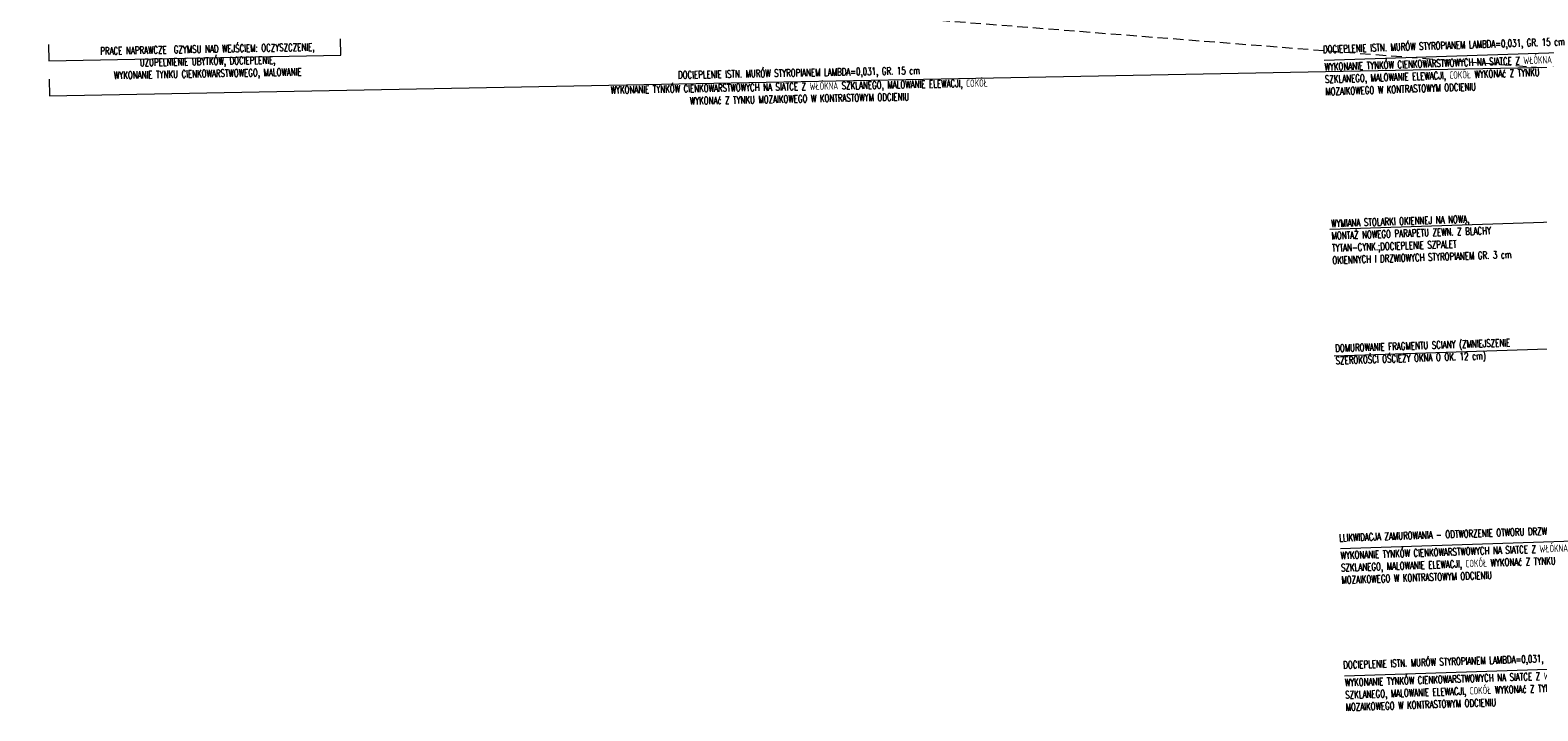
# Model space of a CAD drawing. Header units: millimetres. Extents: x 14400 to 93787, y -21104 to 39413.
# Tile 208 of 256: x 88482 to 90319, y -15388 to -14558. Entities that reach past the tile are written whole.
import ezdxf
from ezdxf.enums import TextEntityAlignment as Align

# ---------------------------------------------------------------- set-up
doc = ezdxf.new("R2010")
doc.units = ezdxf.units.MM
doc.linetypes.add('HIDDEN', pattern=[9.525, 6.35, -3.175])
for name, color, linetype, lineweight in [('Opis', 8, 'Continuous', 13), ('Opis_pom', 9, 'Continuous', 18), ('Widok', 1, 'Continuous', 15)]:
    doc.layers.add(name, color=color, linetype=linetype, lineweight=lineweight)
doc.styles.add('ARIAL', font='tahoma.ttf')
doc.styles.add('TXT', font='simplex.shx', dxfattribs={"width": 0.8})

# ---------------------------------------------------------------- blocks, each defined once
blk = doc.blocks.new('FGFTHFTG')
at = {"layer": 'Opis', "ltscale": 0.7}
for points in [[(49291.8, 24799.3), (49291.8, 24779.3), (49647.8, 24779.3), (49647.8, 24799.3)], [(49291.8, 24756.8), (49291.8, 24736.8), (51166.8, 24736.8), (51166.8, 24756.8), (51166.8, 24756.8)]]:
    blk.add_lwpolyline(points, dxfattribs=at)
at = {"layer": 'Widok', "linetype": 'HIDDEN', "ltscale": 2}
blk.add_lwpolyline([(51186.8, 26312), (51186.8, 24728.5), (49276.8, 24915.5), (49276.8, 25184.6)], dxfattribs=at)
at = {"layer": 'Opis', "ltscale": 0.7, "char_height": 9, "width": 532.604, "attachment_point": 1, "style": 'TXT'}
for s, insert in [('\\pxqc;{\\W0.7;PRACE NAPRAWCZE  GZYMSU NAD WEJŚCIEM: OCZYSZCZENIE, \\PUZUPELNIENIE UBYTKÓW, DOCIEPLENIE, \\PWYKONANIE TYNKU CIENKOWARSTWOWEGO, MALOWANIE}', (49218.9, 24794.6)), ('\\pxqc;{\\W0.7;DOCIEPLENIE ISTN. MURÓW STYROPIANEM LAMBDA=0,031, GR. 15 cm }', (49939.2, 24751.9)), ('\\pxqc;{\\W0.7;WYKONANIE TYNKÓW CIENKOWARSTWOWYCH NA SIATCE Z WŁÓKNA SZKLANEGO, MALOWANIE ELEWACJI, COKÓŁ WYKONAć Z TYNKU MOZAIKOWEGO W KONTRASTOWYM ODCIENIU}', (49939.2, 24735.1))]:
    blk.add_mtext(s, dxfattribs=dict(at, insert=insert))
at = {"layer": 'Opis_pom', "ltscale": 0.7, "style": 'ARIAL'}
for tag, p in [('2.18', (51568.5, 27291.4)), ('2.24', (51920.5, 27198)), ('2.36', (52352.8, 27195.1)), ('2.35', (52721.9, 27192.1)), ('2.33', (52962.5, 27195.1)), ('2.15', (50705.5, 27135.2)), ('2.16', (50953.4, 27135.2)), ('2.19', (51570, 27119.8)), ('2.32', (53231.7, 27082.1)), ('2.17', (51252.8, 27060.2)), ('2.11', (49883, 27027)), ('2.34', (52962.5, 27029.3)), ('2.14', (50597, 26977.4)), ('2.20', (51567.1, 26967.1)), ('2.37', (52503.7, 26957.6)), ('2.31', (52507.1, 26781.5)), ('2.29', (52826.5, 26778.6)), ('2.13', (51034.5, 26763.7)), ('2.21', (51561.3, 26760.4)), ('2.12', (49445.3, 26746.1)), ('2.28', (52652.2, 26654.6)), ('2.25', (51896.1, 26600.6)), ('2.26', (52198.5, 26600.6)), ('2.22', (51394, 26590)), ('2.10', (50323.7, 26579.9)), ('2.27', (52498.6, 26545.9)), ('2.30', (53254.7, 26521.1)), ('2.23', (51236.8, 26460.5)), ('2.7', (49521.4, 26346.3)), ('2.8', (49817.5, 26343.7)), ('2.9', (50117.4, 26329.7)), ('2.4', (48116.5, 25491.9)), ('2.5', (48285.1, 25491.9)), ('2.6', (48859.7, 25487.1)), ('2.1', (50194, 25404.4)), ('2.2', (49164.8, 25341.5)), ('2.3', (48573.2, 25320.9))]:
    blk.add_attdef(tag, text='', height=12, dxfattribs=at).set_placement(p, align=Align.MIDDLE_CENTER)
blk = doc.blocks.new('JUHJHH')
at = {"layer": 'Opis'}
for points in [[(28142.3861, 1360.44172), (28503.02842, 1360.44172), (28528.11333, 1333.43439)], [(28142.3861, 1153.95492), (28514.75719, 1153.95492), (28574.28075, 1089.86968)], [(28142.3861, 999.67437), (28626.13314, 999.67437), (28716.59987, 902.27458)], [(28142.3861, 764.21053), (28687.17299, 764.21053), (28712.2579, 791.21787)], [(28142.3861, 608.97171), (28687.17299, 608.97171), (28712.2579, 581.96438)]]:
    blk.add_lwpolyline(points, dxfattribs=at)
at = {"layer": 'Opis', "ltscale": 0.7, "char_height": 9, "attachment_point": 1, "style": 'TXT'}
for s, insert, width in [('\\pxql;{\\W0.7;DOCIEPLENIE ISTN. MURÓW STYROPIANEM LAMBDA=0,031, GR. 15 cm }', (28141.16431, 1378.08986), 365.0747519), ('\\pxql;{\\W0.7;WYKONANIE TYNKÓW CIENKOWARSTWOWYCH NA SIATCE Z WŁÓKNA SZKLANEGO, MALOWANIE ELEWACJI, COKÓŁ WYKONAć Z TYNKU MOZAIKOWEGO W KONTRASTOWYM ODCIENIU}', (28142.3861, 1356.58004), 340.1598794), ('\\pxql;{\\W0.7;WYMIANA STOLARKI OKIENNEJ NA NOWĄ, \\PMONTAŻ NOWEGO PARAPETU ZEWN. Z BLACHY TYTAN-CYNK.;DOCIEPLENIE SZPALET \\POKIENNYCH I DRZWIOWYCH STYROPIANEM GR. 3 cm}', (28144.14784, 1165.57628), 260.5754863), ('\\pxql;{\\W0.7;DOMUROWANIE FRAGMENTU SCIANY (ZMNIEJSZENIE SZEROKOŚCI OŚCIEŻY OKNA O OK. 12 cm) }', (28144.14784, 1013.16733), 260.5754863), ('\\pxql;{\\W0.7;LLIKWIDACJA ZAMUROWANIA - ODTWORZENIE OTWORU DRZWIOWEGO}', (28141.16431, 781.85868), 365.0747519), ('\\pxql;{\\W0.7;WYKONANIE TYNKÓW CIENKOWARSTWOWYCH NA SIATCE Z WŁÓKNA SZKLANEGO, MALOWANIE ELEWACJI, COKÓŁ WYKONAć Z TYNKU MOZAIKOWEGO W KONTRASTOWYM ODCIENIU}', (28142.3861, 760.34885), 340.1598794), ('\\pxql;{\\W0.7;DOCIEPLENIE ISTN. MURÓW STYROPIANEM LAMBDA=0,031, GR. 15 cm }', (28141.16431, 626.61986), 365.0747519), ('\\pxql;{\\W0.7;WYKONANIE TYNKÓW CIENKOWARSTWOWYCH NA SIATCE Z WŁÓKNA SZKLANEGO, MALOWANIE ELEWACJI, COKÓŁ WYKONAć Z TYNKU MOZAIKOWEGO W KONTRASTOWYM ODCIENIU}', (28142.3861, 605.11003), 340.1598794)]:
    blk.add_mtext(s, dxfattribs=dict(at, insert=insert, width=width))
at = {"layer": 'Opis_pom', "ltscale": 0.7, "style": 'ARIAL'}
for tag, p in [('1.1', (29155.34141, 1328.81247)), ('1.2', (29440.67495, 915.12556)), ('1.7', (28864.32245, 797.38078)), ('1.4', (29272.14264, 692.64264)), ('1.3', (29507.96542, 694.00648)), ('1.6', (28836.04153, 595.92607)), ('1.5', (28969.67619, 596.81054))]:
    blk.add_attdef(tag, text='', height=11.968, dxfattribs=at).set_placement(p, align=Align.MIDDLE_CENTER)

msp = doc.modelspace()

# ---------------------------------------------------------------- block references
at = {"layer": 'DEFPOINTS', "color": 2}
for name, p, rotation in [('FGFTHFTG', (39693.83872, -40309.3274), 1.091856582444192), ('JUHJHH', (61976.5022, -16879.91221), 1.885153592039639)]:
    msp.add_blockref(name, p, dxfattribs=dict(at, rotation=rotation))

doc.saveas('drawing.dxf')
